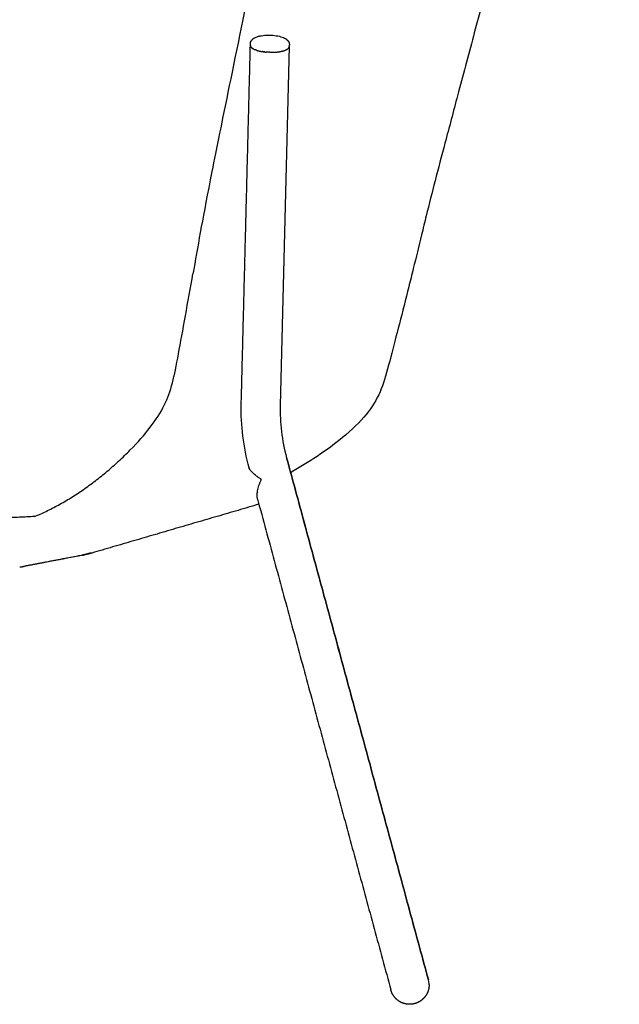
# Model space of a CAD drawing. Header units: millimetres. Extents: x 847 to 2889, y 2747 to 4819.
# Tile 23 of 26: x 1282 to 1590, y 4024 to 4530. Entities that reach past the tile are written whole.
import ezdxf

# ---------------------------------------------------------------- set-up
doc = ezdxf.new("R2010")
doc.units = ezdxf.units.MM
doc.header["$MEASUREMENT"] = 0
for name, color, linetype, true_color in [('2DVýkres', 18, 'Continuous', 0x000000), ('2DVýkres$viditelné$tečné', 18, 'Continuous', 0x000000), ('2DVýkres$viditelné$čáry', 18, 'Continuous', 0x000000)]:
    doc.layers.add(name, color=color, linetype=linetype, true_color=true_color)

msp = doc.modelspace()

# ---------------------------------------------------------------- linework, layer by layer
at = {"layer": '2DVýkres'}
for points in [[(1420.66, 4516.56), (1415.96, 4331.99)], [(1492.5, 4034.66), (1492.16, 4036.74)], [(1492.52, 4034.03), (1492.5, 4034.66)]]:
    msp.add_lwpolyline(points, dxfattribs=at)
at = {"layer": '2DVýkres$viditelné$tečné'}
for points, knots in [([(1435.49, 4721.56), (1427.68, 4682.66), (1399.85, 4544.85), (1378.31, 4441), (1374.01, 4415.93), (1371.27, 4400.46), (1371.13, 4399.67)], [-1, -1, -1, -1, -0.9, -0.8, -0.7, -0.6946984, -0.6946984, -0.6946984, -0.6946984]), ([(1289.62, 4274.89), (1291.63, 4275.7), (1295.8, 4277.56), (1302.06, 4280.79), (1307.33, 4283.86), (1311.55, 4286.54), (1315.78, 4289.39), (1321.01, 4293.21), (1327.07, 4298.1), (1333.08, 4303.38), (1336.96, 4307.13), (1338.92, 4309.12), (1346.6, 4316.92), (1358.71, 4332.42), (1362.76, 4353.19), (1368.64, 4385.65), (1371.13, 4399.67)], [0, 0, 0, 0, 6.524111, 13.675326, 21.118307, 24.849635, 28.658732, 36.417956, 44.253163, 52.026905, 60.422538, 60.422538, 60.422538, 60.522538, 60.622538, 60.717237, 60.717237, 60.717237, 60.717237]), ([(1289.62, 4274.89), (1288.34, 4274.81), (1285.77, 4274.67), (1280.45, 4274.42), (1273.7, 4274.2), (1264.83, 4274.05), (1256.11, 4274.02), (1246.97, 4274.04), (1239.59, 4274.09), (1232.01, 4274.15), (1224.61, 4274.21), (1209.37, 4274.34), (1191.1, 4274.49), (1164.89, 4274.7), (1148.19, 4274.82), (1137.31, 4274.88), (1104.33, 4275.05), (1064.95, 4275.06), (1031.35, 4276.8), (1023.86, 4277.28)], [0, 0, 0, 0, 3.844795, 7.71316, 15.978071, 24.090672, 34.336694, 42.132744, 51.50963, 56.492029, 64.872447, 73.702908, 102.209593, 119.688867, 152.328747, 152.328747, 152.328747, 152.453747, 152.49172, 152.49172, 152.49172, 152.49172])]:
    msp.add_open_spline(points, degree=3, knots=knots, dxfattribs=at)
for points, weights in [([(1400.69, 4518.08), (1400.69, 4518.08), (1400.69, 4518.07)], [0.879617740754, 0.879880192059, 0.880145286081]), ([(1318.06, 4255.96), (1316.12, 4255.39), (1314.13, 4255.01)], [1, 0.998840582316, 1]), ([(1314.13, 4255.01), (1314.5, 4255), (1314.86, 4255.07)], [1, 0.99327864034, 1]), ([(1314.79, 4255.05), (1314.75, 4255.04), (1314.71, 4255.04)], [0.953985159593, 0.956378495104, 0.958828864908]), ([(1314.95, 4255.08), (1314.89, 4255.07), (1314.83, 4255.06)], [1, 0.999798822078, 1]), ([(1319.08, 4256.08), (1318.58, 4255.94), (1318.06, 4255.96)], [1, 0.986488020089, 1])]:
    msp.add_rational_spline(points, weights, degree=2, dxfattribs=at)
at = {"layer": '2DVýkres$viditelné$čáry'}
for points, knots in [([(1574.47, 4818.7), (1575.7, 4818.77), (1577.49, 4818.75), (1579.96, 4818.5), (1581.65, 4818.22), (1583.2, 4817.9), (1585.05, 4817.45), (1587.16, 4816.96), (1589.31, 4816.21), (1590.32, 4814.75), (1590.34, 4812.87), (1590.02, 4810.19), (1588.9, 4804.95), (1587.16, 4797.83), (1584.69, 4788.16), (1579.99, 4769.92), (1573.18, 4743.71), (1564.19, 4708.96), (1553.06, 4666.07), (1539.27, 4612.96), (1526.06, 4562.44), (1515.21, 4521.44), (1507.72, 4493.28), (1501.12, 4468.52), (1495.7, 4447.95), (1491.71, 4432.24), (1488.01, 4417.18), (1485.08, 4404.97), (1482.86, 4396.05), (1482.07, 4392.92)], [0, 0, 0, 0, 3.691946, 5.369431, 7.429779, 8.836404, 10.11573, 13.14649, 15.365158, 16.812924, 18.183483, 20.845807, 24.977042, 34.16741, 42.923021, 54.8601, 90.721903, 124.119949, 162.579894, 223.631131, 288.735804, 319.242102, 350.854299, 376.152668, 396.135654, 414.661885, 424.762296, 442.659287, 452.339349, 452.339349, 452.339349, 452.339349]), ([(1400.69, 4518.01), (1400.7, 4518.49), (1400.83, 4518.94), (1401.27, 4519.75), (1401.57, 4520.09), (1401.91, 4520.37), (1401.94, 4520.4), (1401.96, 4520.42), (1401.99, 4520.44), (1402.13, 4520.55), (1402.44, 4520.78), (1403.15, 4521.17), (1404.22, 4521.6), (1405.66, 4521.98), (1406.72, 4522.14), (1407.26, 4522.21), (1408.28, 4522.33), (1409.35, 4522.38), (1411.63, 4522.35), (1412.8, 4522.26), (1413.92, 4522.09), (1415.05, 4521.92), (1416.08, 4521.68), (1417.43, 4521.21), (1417.84, 4521.04), (1418.56, 4520.67), (1418.89, 4520.48), (1419.18, 4520.26)], [0, 0, 0, 0, 1.87499, 1.87499, 3.799463, 3.799463, 3.799463, 3.953493, 3.953493, 3.953493, 4.489661, 5.105368, 6.37154, 7.933964, 9.576881, 9.576881, 9.576881, 12.863758, 12.863758, 16.422424, 16.422424, 16.422424, 20.031537, 20.031537, 21.781736, 21.781736, 23.365167, 23.365167, 23.365167, 23.365167]), ([(1482.07, 4392.92), (1478.9, 4380.31), (1475.43, 4366.96), (1472.83, 4356.99), (1469.73, 4345.07), (1467.88, 4337.97), (1462.41, 4330.3), (1456.94, 4322.63), (1447.84, 4314.4), (1434.9, 4305.78), (1430.72, 4303), (1426.15, 4300.18), (1421.36, 4297.42)], [4.87214, 4.87214, 4.87214, 4.87214, 42.154245, 42.154245, 42.154245, 71.231088, 71.231088, 71.231088, 108.465001, 108.465001, 108.465001, 124.690849, 124.690849, 124.690849, 124.690849]), ([(1399.97, 4299.86), (1398.54, 4305.14), (1397.47, 4310.62), (1396.11, 4321.68), (1395.83, 4327.17), (1395.96, 4332.5)], [0, 0, 0, 0, 16.748218, 16.748218, 33.495973, 33.495973, 33.495973, 33.495973]), ([(1415.96, 4331.99), (1415.85, 4327.69), (1416.08, 4323.15), (1417.2, 4314.01), (1418.09, 4309.45), (1419.27, 4305.1)], [0.026781, 0.026781, 0.026781, 0.026781, 13.893489, 13.893489, 27.810219, 27.810219, 27.810219, 27.810219]), ([(1406.32, 4293.91), (1405.89, 4294.2), (1405.05, 4294.78), (1403.89, 4295.63), (1402.86, 4296.45), (1401.98, 4297.22), (1401.24, 4297.95), (1400.65, 4298.61), (1400.28, 4299.13), (1400.09, 4299.51), (1400.02, 4299.69), (1400, 4299.77)], [0, 0, 0, 0, 1.569344, 3.050751, 4.321063, 5.520564, 6.55611, 7.447312, 8.163051, 8.471484, 8.724207, 8.724207, 8.724207, 8.724207]), ([(1404.32, 4283.85), (1404.25, 4284.13), (1404.14, 4284.75), (1404.09, 4285.76), (1404.17, 4286.89), (1404.36, 4288.12), (1404.66, 4289.42), (1405.07, 4290.8), (1405.58, 4292.2), (1405.97, 4293.14), (1406.18, 4293.6)], [0, 0, 0, 0, 0.876643, 1.891834, 3.034293, 4.24439, 5.635285, 7.045257, 8.556564, 10.094299, 10.094299, 10.094299, 10.094299])]:
    msp.add_open_spline(points, degree=3, knots=knots, dxfattribs=at)
for points in [[(1395.96, 4332.52), (1398.31, 4424.77), (1400.66, 4517.02)], [(1400.66, 4517.07), (1400.68, 4517.53), (1400.69, 4517.99)], [(1420.68, 4517.48), (1420.67, 4517.02), (1420.66, 4516.56)], [(1371.11, 4399.67), (1371.12, 4399.67), (1371.13, 4399.67)], [(1492.16, 4036.74), (1455.72, 4170.92), (1419.27, 4305.1)], [(1419.28, 4305.08), (1455.72, 4170.91), (1492.16, 4036.74)], [(1399.97, 4299.86), (1399.98, 4299.83), (1399.99, 4299.81)], [(1399.97, 4299.86), (1399.99, 4299.81), (1400, 4299.77)], [(1404.32, 4283.85), (1404.34, 4283.8), (1404.35, 4283.75)], [(1404.35, 4283.75), (1438.6, 4157.62), (1472.86, 4031.5)], [(1405.04, 4281.2), (1362.06, 4268.64), (1319.08, 4256.08)], [(1314.83, 4255.06), (1304.8, 4253.15), (1294.77, 4251.25)], [(1314.83, 4255.06), (1304.83, 4253.16), (1294.83, 4251.26)], [(1294.71, 4251.23), (1289.34, 4250.21), (1283.97, 4249.19)]]:
    msp.add_open_spline(points, degree=2, dxfattribs=at)
for points, weights in [([(1400.66, 4517.07), (1400.66, 4517.06), (1400.66, 4517.05)], [0.882979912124, 0.883299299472, 0.883622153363]), ([(1400.66, 4517.04), (1400.66, 4517.05), (1400.66, 4517.05)], [1, 0.999090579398, 0.998186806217]), ([(1400.66, 4517.04), (1400.66, 4517.03), (1400.66, 4517.01)], [0.884355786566, 0.885036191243, 0.885731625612]), ([(1400.66, 4517), (1400.66, 4517.01), (1400.66, 4517.01)], [0.995459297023, 0.996064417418, 0.996672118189]), ([(1400.66, 4517), (1400.66, 4516.99), (1400.67, 4516.97)], [0.886246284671, 0.887069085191, 0.887912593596]), ([(1400.67, 4517.11), (1400.67, 4517.12), (1400.67, 4517.14)], [0.990990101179, 0.989548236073, 0.988121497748]), ([(1400.67, 4516.97), (1400.67, 4516.95), (1400.67, 4516.93)], [0.888206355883, 0.889172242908, 0.890165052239]), ([(1400.67, 4516.97), (1400.67, 4516.97), (1400.67, 4516.97)], [0.990990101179, 0.991317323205, 0.991645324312]), ([(1400.67, 4516.89), (1400.67, 4516.91), (1400.67, 4516.93)], [0.982266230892, 0.984486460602, 0.986744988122]), ([(1400.67, 4516.89), (1400.67, 4516.89), (1400.67, 4516.89)], [0.892340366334, 0.892414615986, 0.892489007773]), ([(1400.68, 4516.86), (1400.68, 4516.88), (1400.67, 4516.89)], [0.978011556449, 0.979974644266, 0.981968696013]), ([(1400.68, 4516.86), (1400.68, 4516.86), (1400.68, 4516.85)], [0.894516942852, 0.894700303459, 0.894884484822]), ([(1400.69, 4516.82), (1400.68, 4516.84), (1400.68, 4516.85)], [0.973828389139, 0.975558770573, 0.977314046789]), ([(1400.69, 4516.82), (1400.69, 4516.82), (1400.69, 4516.81)], [0.896768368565, 0.89705894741, 0.897351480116]), ([(1400.69, 4516.78), (1400.69, 4516.8), (1400.69, 4516.81)], [0.969716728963, 0.971237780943, 0.972778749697]), ([(1400.69, 4516.78), (1400.7, 4516.78), (1400.7, 4516.77)], [0.899096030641, 0.89949129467, 0.899889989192]), ([(1400.7, 4516.75), (1400.7, 4516.76), (1400.7, 4516.77)], [0.96567657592, 0.967010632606, 0.968360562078]), ([(1400.7, 4516.75), (1400.71, 4516.74), (1400.71, 4516.73)], [0.901501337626, 0.901998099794, 0.902500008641]), ([(1400.71, 4516.71), (1400.71, 4516.72), (1400.71, 4516.73)], [0.961707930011, 0.96287629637, 0.964057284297]), ([(1400.71, 4516.71), (1400.72, 4516.7), (1400.72, 4516.69)], [0.903985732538, 0.904580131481, 0.90518153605]), ([(1400.73, 4516.67), (1400.72, 4516.68), (1400.72, 4516.69)], [0.957810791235, 0.958833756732, 0.959866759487]), ([(1400.73, 4516.67), (1400.73, 4516.66), (1400.73, 4516.65)], [0.906550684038, 0.907238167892, 0.907934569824]), ([(1400.74, 4516.63), (1400.74, 4516.64), (1400.73, 4516.65)], [0.953985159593, 0.954882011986, 0.955786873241]), ([(1400.74, 4516.63), (1400.75, 4516.62), (1400.75, 4516.61)], [0.909197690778, 0.909972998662, 0.910759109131]), ([(1400.76, 4516.6), (1400.75, 4516.6), (1400.75, 4516.61)], [0.950231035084, 0.951020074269, 0.951815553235]), ([(1400.76, 4516.6), (1400.76, 4516.58), (1400.77, 4516.57)], [0.911928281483, 0.912785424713, 0.913655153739]), ([(1400.77, 4516.56), (1400.77, 4516.57), (1400.77, 4516.57)], [0.946548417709, 0.947246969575, 0.947950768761]), ([(1400.77, 4516.56), (1400.78, 4516.55), (1400.78, 4516.53)], [0.914744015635, 0.915676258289, 0.916622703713]), ([(1400.79, 4516.52), (1400.79, 4516.53), (1400.78, 4516.53)], [0.942937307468, 0.943561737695, 0.944190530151]), ([(1400.79, 4516.52), (1400.8, 4516.51), (1400.8, 4516.49)], [0.91764648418, 0.918646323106, 0.919661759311]), ([(1400.81, 4516.48), (1400.81, 4516.49), (1400.8, 4516.49)], [0.939397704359, 0.939963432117, 0.940532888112]), ([(1400.81, 4516.48), (1400.82, 4516.47), (1400.82, 4516.46)], [0.920637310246, 0.921696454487, 0.922772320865]), ([(1400.83, 4516.44), (1400.83, 4516.45), (1400.82, 4516.46)], [0.935929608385, 0.936451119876, 0.936975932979]), ([(1400.83, 4516.44), (1400.84, 4516.43), (1400.85, 4516.42)], [0.923718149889, 0.924827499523, 0.925954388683]), ([(1400.85, 4516.41), (1400.85, 4516.41), (1400.85, 4516.42)], [0.932533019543, 0.933023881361, 0.933517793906]), ([(1400.85, 4516.41), (1400.86, 4516.39), (1400.87, 4516.38)], [0.926890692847, 0.928040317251, 0.929207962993]), ([(1400.88, 4516.37), (1400.87, 4516.37), (1400.87, 4516.38)], [0.929207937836, 0.929680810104, 0.930156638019]), ([(1400.88, 4516.37), (1400.88, 4516.35), (1400.89, 4516.34)], [0.930156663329, 0.931335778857, 0.932533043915]), ([(1400.9, 4516.33), (1400.9, 4516.33), (1400.89, 4516.34)], [0.925954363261, 0.926421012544, 0.926890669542]), ([(1400.9, 4516.33), (1400.91, 4516.32), (1400.92, 4516.3)], [0.93351782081, 0.934714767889, 0.935929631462]), ([(1400.93, 4516.29), (1400.92, 4516.3), (1400.92, 4516.3)], [0.922772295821, 0.923243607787, 0.92371812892]), ([(1400.93, 4516.29), (1400.94, 4516.28), (1400.95, 4516.26)], [0.936975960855, 0.938178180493, 0.939397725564]), ([(1400.96, 4516.25), (1400.95, 4516.26), (1400.95, 4516.26)], [0.919661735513, 0.920147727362, 0.920637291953]), ([(1400.96, 4516.25), (1400.97, 4516.24), (1400.98, 4516.23)], [0.940532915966, 0.941726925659, 0.942937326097]), ([(1400.99, 4516.21), (1400.98, 4516.22), (1400.98, 4516.23)], [0.91662268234, 0.917132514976, 0.917646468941]), ([(1400.99, 4516.21), (1401, 4516.2), (1401.01, 4516.19)], [0.944190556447, 0.945361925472, 0.946548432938]), ([(1401.02, 4516.17), (1401.01, 4516.18), (1401.01, 4516.19)], [0.9136551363, 0.914197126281, 0.914744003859]), ([(1401.02, 4516.17), (1401.03, 4516.16), (1401.04, 4516.15)], [0.947950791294, 0.949084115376, 0.950231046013]), ([(1401.05, 4516.14), (1401.04, 4516.14), (1401.04, 4516.15)], [0.910759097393, 0.911340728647, 0.911928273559]), ([(1401.05, 4516.14), (1401.06, 4516.13), (1401.07, 4516.11)], [0.951815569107, 0.95289444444, 0.953985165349]), ([(1401.08, 4516.1), (1401.08, 4516.11), (1401.07, 4516.11)], [0.90793456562, 0.908562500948, 0.909197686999]), ([(1401.08, 4516.1), (1401.09, 4516.09), (1401.1, 4516.08)], [0.955786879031, 0.956793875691, 0.957810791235]), ([(1401.12, 4516.06), (1401.11, 4516.07), (1401.1, 4516.08)], [0.90518154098, 0.905861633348, 0.906550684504]), ([(1401.12, 4516.06), (1401.13, 4516.05), (1401.14, 4516.04)], [0.95986675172, 0.960783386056, 0.961707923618]), ([(1401.16, 4516.02), (1401.15, 4516.03), (1401.14, 4516.04)], [0.902500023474, 0.903237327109, 0.903985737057]), ([(1401.16, 4516.02), (1401.16, 4516.01), (1401.17, 4516)], [0.964057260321, 0.964863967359, 0.965676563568]), ([(1401.2, 4515.98), (1401.18, 4515.99), (1401.17, 4516)], [0.899890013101, 0.900688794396, 0.90150134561]), ([(1401.2, 4515.98), (1401.2, 4515.97), (1401.21, 4515.97)], [0.9683605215, 0.969036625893, 0.969716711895]), ([(1401.24, 4515.94), (1401.22, 4515.96), (1401.21, 4515.97)], [0.897351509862, 0.898215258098, 0.899096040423]), ([(1401.24, 4515.94), (1401.24, 4515.94), (1401.25, 4515.93)], [0.972778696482, 0.973302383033, 0.97382836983]), ([(1401.28, 4515.9), (1401.26, 4515.92), (1401.25, 4515.93)], [0.894884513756, 0.895815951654, 0.89676838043]), ([(1401.28, 4515.9), (1401.28, 4515.9), (1401.28, 4515.9)], [0.977313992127, 0.977662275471, 0.978011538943]), ([(1401.32, 4515.86), (1401.3, 4515.88), (1401.28, 4515.9)], [0.892489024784, 0.893490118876, 0.894516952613]), ([(1401.32, 4515.86), (1401.36, 4515.83), (1401.41, 4515.79)], [1, 0.999867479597, 1]), ([(1401.41, 4515.79), (1401.43, 4515.77), (1401.45, 4515.76)], [0.991645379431, 0.993539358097, 0.995459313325]), ([(1401.41, 4515.79), (1401.41, 4515.79), (1401.41, 4515.79)], [0.88791256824, 0.88805914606, 0.888206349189]), ([(1401.46, 4515.75), (1401.45, 4515.75), (1401.45, 4515.76)], [0.885731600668, 0.88598791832, 0.886246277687]), ([(1401.46, 4515.75), (1401.48, 4515.74), (1401.49, 4515.72)], [0.996672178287, 0.998326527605, 1]), ([(1401.51, 4515.71), (1401.5, 4515.72), (1401.49, 4515.72)], [0.88362214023, 0.883986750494, 0.884355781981]), ([(1401.51, 4515.71), (1401.52, 4515.7), (1401.54, 4515.69)], [0.998186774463, 0.996816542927, 0.995459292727]), ([(1401.56, 4515.67), (1401.55, 4515.68), (1401.54, 4515.69)], [0.881584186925, 0.88205089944, 0.882525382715]), ([(1401.56, 4515.67), (1401.57, 4515.66), (1401.58, 4515.66)], [0.99310175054, 0.992041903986, 0.990990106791]), ([(1401.61, 4515.63), (1401.6, 4515.64), (1401.58, 4515.66)], [0.879617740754, 0.880176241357, 0.880746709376]), ([(1401.61, 4515.63), (1401.62, 4515.63), (1401.63, 4515.62)], [0.988121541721, 0.987354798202, 0.98659242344]), ([(1401.67, 4515.6), (1401.65, 4515.61), (1401.63, 4515.62)], [0.877722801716, 0.878363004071, 0.879020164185]), ([(1401.67, 4515.6), (1401.67, 4515.59), (1401.68, 4515.59)], [0.98324533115, 0.982754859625, 0.982266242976]), ([(1401.72, 4515.56), (1401.7, 4515.57), (1401.68, 4515.59)], [0.875899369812, 0.87661141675, 0.877346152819]), ([(1401.72, 4515.56), (1401.74, 4515.55), (1401.75, 4515.54)], [0.978472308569, 0.977173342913, 0.975887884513]), ([(1401.81, 4515.5), (1401.78, 4515.52), (1401.75, 4515.54)], [0.873385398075, 0.874141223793, 0.874925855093]), ([(1401.81, 4515.5), (1401.82, 4515.49), (1401.83, 4515.49)], [0.971741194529, 0.970724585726, 0.969716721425]), ([(1419.01, 4514.83), (1420.38, 4515.48), (1420.61, 4516.29)], [0.862457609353, 0.885021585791, 0.964764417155]), ([(1420.61, 4516.29), (1420.62, 4516.29), (1420.62, 4516.29)], [0.870858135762, 0.871020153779, 0.871183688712]), ([(1420.62, 4516.29), (1420.62, 4516.31), (1420.63, 4516.33)], [0.96567657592, 0.967440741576, 0.96923266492]), ([(1420.63, 4516.33), (1420.64, 4516.37), (1420.64, 4516.41)], [1, 0.999288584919, 1]), ([(1420.64, 4516.41), (1420.65, 4516.47), (1420.66, 4516.53)], [1, 0.998343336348, 1]), ([(1420.66, 4516.55), (1420.66, 4516.55), (1420.66, 4516.56)], [0.995459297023, 0.996024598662, 0.996592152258]), ([(1420.66, 4516.53), (1420.66, 4516.54), (1420.66, 4516.55)], [0.881584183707, 0.882050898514, 0.882525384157]), ([(1401.84, 4515.48), (1401.84, 4515.48), (1401.83, 4515.49)], [0.872467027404, 0.872555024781, 0.872643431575]), ([(1401.84, 4515.48), (1401.86, 4515.47), (1401.89, 4515.45)], [0.969232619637, 0.967440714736, 0.965676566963]), ([(1401.9, 4515.44), (1401.89, 4515.45), (1401.89, 4515.45)], [0.8708581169, 0.871020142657, 0.871183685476]), ([(1401.9, 4515.44), (1401.92, 4515.43), (1401.94, 4515.42)], [0.964764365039, 0.963225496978, 0.961707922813]), ([(1401.96, 4515.41), (1401.95, 4515.41), (1401.94, 4515.42)], [0.86932071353, 0.869547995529, 0.869778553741]), ([(1401.96, 4515.41), (1401.98, 4515.4), (1402, 4515.38)], [0.960396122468, 0.959095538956, 0.957810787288]), ([(1402.02, 4515.37), (1402.01, 4515.38), (1402, 4515.38)], [0.867854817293, 0.868138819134, 0.868428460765]), ([(1402.02, 4515.37), (1402.04, 4515.36), (1402.06, 4515.35)], [0.956127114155, 0.955050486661, 0.953985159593]), ([(1402.09, 4515.33), (1402.07, 4515.34), (1402.06, 4515.35)], [0.86646042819, 0.866792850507, 0.867133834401]), ([(1402.09, 4515.33), (1402.1, 4515.32), (1402.12, 4515.32)], [0.951956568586, 0.951089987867, 0.950231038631]), ([(1402.16, 4515.3), (1402.14, 4515.31), (1402.12, 4515.32)], [0.86513754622, 0.86551032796, 0.865895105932]), ([(1402.16, 4515.3), (1402.17, 4515.29), (1402.18, 4515.28)], [0.947883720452, 0.947213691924, 0.946548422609]), ([(1402.22, 4515.26), (1402.2, 4515.27), (1402.18, 4515.28)], [0.863886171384, 0.864291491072, 0.864712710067]), ([(1402.22, 4515.26), (1402.23, 4515.25), (1402.24, 4515.25)], [0.943907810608, 0.943421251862, 0.942937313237]), ([(1402.29, 4515.22), (1402.27, 4515.24), (1402.24, 4515.25)], [0.862706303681, 0.863136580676, 0.863587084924]), ([(1402.29, 4515.22), (1402.3, 4515.22), (1402.3, 4515.22)], [0.940028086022, 0.939712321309, 0.939397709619]), ([(1402.36, 4515.19), (1402.33, 4515.2), (1402.3, 4515.22)], [0.861597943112, 0.862045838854, 0.862518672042]), ([(1402.36, 4515.19), (1402.47, 4515.13), (1402.57, 4515.08)], [1, 0.999892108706, 1]), ([(1402.58, 4515.08), (1402.58, 4515.08), (1402.57, 4515.08)], [0.858701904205, 0.858763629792, 0.858826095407]), ([(1402.58, 4515.08), (1402.61, 4515.06), (1402.64, 4515.05)], [0.925456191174, 0.924101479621, 0.922772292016]), ([(1402.66, 4515.04), (1402.65, 4515.05), (1402.64, 4515.05)], [0.85787957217, 0.857964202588, 0.858050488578]), ([(1402.66, 4515.04), (1402.69, 4515.03), (1402.72, 4515.02)], [0.922046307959, 0.920843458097, 0.919661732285]), ([(1402.74, 4515.01), (1402.73, 4515.01), (1402.72, 4515.02)], [0.857128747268, 0.857230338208, 0.857334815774]), ([(1402.74, 4515.01), (1402.76, 4515), (1402.79, 4514.98)], [0.918728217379, 0.917666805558, 0.916622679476]), ([(1402.82, 4514.97), (1402.8, 4514.98), (1402.79, 4514.98)], [0.8564494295, 0.856562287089, 0.856679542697]), ([(1402.82, 4514.97), (1402.84, 4514.96), (1402.87, 4514.95)], [0.915501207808, 0.914571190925, 0.9136551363]), ([(1402.9, 4514.94), (1402.88, 4514.94), (1402.87, 4514.95)], [0.855841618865, 0.855960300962, 0.856085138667]), ([(1402.9, 4514.94), (1402.92, 4514.93), (1402.94, 4514.92)], [0.912364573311, 0.911556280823, 0.910759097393]), ([(1402.98, 4514.9), (1402.96, 4514.91), (1402.94, 4514.92)], [0.855305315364, 0.855424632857, 0.855552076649]), ([(1402.98, 4514.9), (1403, 4514.9), (1403.02, 4514.89)], [0.909317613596, 0.908621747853, 0.90793456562]), ([(1403.06, 4514.87), (1403.04, 4514.88), (1403.02, 4514.89)], [0.854840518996, 0.85495553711, 0.855080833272]), ([(1403.06, 4514.87), (1403.08, 4514.86), (1403.1, 4514.86)], [0.906359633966, 0.905767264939, 0.90518154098]), ([(1403.15, 4514.84), (1403.12, 4514.85), (1403.1, 4514.86)], [0.854447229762, 0.854553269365, 0.854671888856]), ([(1403.15, 4514.84), (1403.16, 4514.83), (1403.18, 4514.82)], [0.903489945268, 0.902992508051, 0.902500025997]), ([(1403.24, 4514.8), (1403.21, 4514.81), (1403.18, 4514.82)], [0.854125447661, 0.854218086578, 0.854325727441]), ([(1403.24, 4514.8), (1403.25, 4514.8), (1403.26, 4514.79)], [0.900707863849, 0.90029715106, 0.899890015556]), ([(1403.32, 4514.77), (1403.29, 4514.78), (1403.26, 4514.79)], [0.853875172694, 0.853950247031, 0.854042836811]), ([(1403.32, 4514.77), (1403.33, 4514.76), (1403.34, 4514.76)], [0.898012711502, 0.897680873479, 0.897351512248]), ([(1403.41, 4514.74), (1403.38, 4514.75), (1403.34, 4514.76)], [0.85369640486, 0.853750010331, 0.853823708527]), ([(1403.41, 4514.74), (1403.42, 4514.73), (1403.43, 4514.73)], [0.895403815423, 0.895143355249, 0.894884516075]), ([(1403.5, 4514.7), (1403.46, 4514.72), (1403.43, 4514.73)], [0.85358914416, 0.853617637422, 0.853668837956]), ([(1403.5, 4514.7), (1403.51, 4514.7), (1403.51, 4514.7)], [0.892880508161, 0.892684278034, 0.892489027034]), ([(1403.59, 4514.67), (1403.55, 4514.68), (1403.51, 4514.7)], [0.853553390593, 0.853553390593, 0.853578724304]), ([(1403.59, 4514.67), (1403.6, 4514.67), (1403.6, 4514.67)], [0.890442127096, 0.890303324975, 0.890165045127]), ([(1403.68, 4514.64), (1403.64, 4514.65), (1403.6, 4514.67)], [0.85358914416, 0.853557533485, 0.853553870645]), ([(1403.68, 4514.64), (1403.69, 4514.64), (1403.69, 4514.64)], [0.88808801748, 0.888000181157, 0.88791256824]), ([(1403.78, 4514.61), (1403.73, 4514.62), (1403.69, 4514.64)], [0.85369640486, 0.8536303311, 0.853594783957]), ([(1403.78, 4514.61), (1404.06, 4514.51), (1404.35, 4514.43)], [1, 0.999799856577, 1]), ([(1404.36, 4514.43), (1404.35, 4514.43), (1404.35, 4514.43)], [0.855841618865, 0.855803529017, 0.855766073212]), ([(1404.36, 4514.43), (1404.4, 4514.42), (1404.44, 4514.4)], [0.8739146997, 0.873177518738, 0.872467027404]), ([(1404.46, 4514.4), (1404.45, 4514.4), (1404.44, 4514.4)], [0.8564494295, 0.856400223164, 0.856351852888]), ([(1404.46, 4514.4), (1404.5, 4514.39), (1404.54, 4514.38)], [0.872211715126, 0.871522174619, 0.8708581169]), ([(1404.56, 4514.37), (1404.55, 4514.37), (1404.54, 4514.38)], [0.857128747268, 0.857067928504, 0.8570081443]), ([(1404.56, 4514.37), (1404.6, 4514.36), (1404.65, 4514.35)], [0.87058731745, 0.869941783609, 0.86932071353]), ([(1404.66, 4514.34), (1404.65, 4514.35), (1404.65, 4514.35)], [0.85787957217, 0.857806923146, 0.857735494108]), ([(1404.66, 4514.34), (1404.71, 4514.33), (1404.75, 4514.32)], [0.869040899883, 0.868436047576, 0.867854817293]), ([(1404.77, 4514.32), (1404.76, 4514.32), (1404.75, 4514.32)], [0.858701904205, 0.858617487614, 0.858534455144]), ([(1404.77, 4514.32), (1404.81, 4514.31), (1404.85, 4514.3)], [0.867571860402, 0.86700466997, 0.86646042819]), ([(1404.87, 4514.29), (1404.86, 4514.29), (1404.85, 4514.3)], [0.859595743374, 0.859499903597, 0.859405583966]), ([(1404.87, 4514.29), (1404.91, 4514.28), (1404.95, 4514.27)], [0.866179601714, 0.865647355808, 0.86513754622]), ([(1404.98, 4514.26), (1404.97, 4514.27), (1404.95, 4514.27)], [0.860561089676, 0.860454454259, 0.860349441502]), ([(1404.98, 4514.26), (1405.02, 4514.25), (1405.06, 4514.24)], [0.864863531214, 0.864363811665, 0.863886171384]), ([(1405.08, 4514.24), (1405.07, 4514.24), (1405.06, 4514.24)], [0.861597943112, 0.861481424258, 0.861366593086]), ([(1405.08, 4514.24), (1405.12, 4514.23), (1405.17, 4514.22)], [0.863623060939, 0.863153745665, 0.862706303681]), ([(1405.19, 4514.21), (1405.18, 4514.22), (1405.17, 4514.22)], [0.862706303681, 0.862581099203, 0.862457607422]), ([(1405.19, 4514.21), (1405.23, 4514.2), (1405.27, 4514.19)], [0.862457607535, 0.862016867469, 0.861597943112]), ([(1405.3, 4514.19), (1405.29, 4514.19), (1405.27, 4514.19)], [0.863886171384, 0.863753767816, 0.863623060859]), ([(1405.3, 4514.19), (1405.34, 4514.18), (1405.38, 4514.17)], [0.86136659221, 0.860952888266, 0.860561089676]), ([(1405.41, 4514.16), (1405.39, 4514.17), (1405.38, 4514.17)], [0.86513754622, 0.864999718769, 0.864863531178]), ([(1405.41, 4514.16), (1405.45, 4514.15), (1405.49, 4514.14)], [0.860349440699, 0.859961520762, 0.859595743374]), ([(1405.51, 4514.14), (1405.5, 4514.14), (1405.49, 4514.14)], [0.86646042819, 0.866319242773, 0.866179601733]), ([(1405.51, 4514.14), (1405.56, 4514.13), (1405.6, 4514.12)], [0.859405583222, 0.85904247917, 0.858701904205]), ([(1405.62, 4514.11), (1405.61, 4514.12), (1405.6, 4514.12)], [0.867854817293, 0.867712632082, 0.86757186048]), ([(1405.62, 4514.11), (1405.67, 4514.11), (1405.71, 4514.1)], [0.858534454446, 0.858195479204, 0.85787957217]), ([(1405.73, 4514.09), (1405.72, 4514.09), (1405.71, 4514.1)], [0.86932071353, 0.869180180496, 0.869040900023]), ([(1405.73, 4514.09), (1405.78, 4514.08), (1405.83, 4514.07)], [0.857735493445, 0.857420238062, 0.857128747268]), ([(1405.85, 4514.07), (1405.84, 4514.07), (1405.83, 4514.07)], [0.8708581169, 0.870722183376, 0.870587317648]), ([(1405.85, 4514.07), (1405.89, 4514.06), (1405.94, 4514.05)], [0.857008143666, 0.856716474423, 0.8564494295]), ([(1405.96, 4514.05), (1405.95, 4514.05), (1405.94, 4514.05)], [0.872467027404, 0.872338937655, 0.872211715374]), ([(1405.96, 4514.05), (1406.01, 4514.04), (1406.05, 4514.03)], [0.856351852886, 0.856083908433, 0.855841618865]), ([(1406.07, 4514.03), (1406.06, 4514.03), (1406.05, 4514.03)], [0.874147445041, 0.874030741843, 0.873914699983]), ([(1406.07, 4514.03), (1406.12, 4514.02), (1406.17, 4514.01)], [0.855766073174, 0.855522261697, 0.855305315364]), ([(1406.18, 4514), (1406.18, 4514.01), (1406.17, 4514.01)], [0.875899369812, 0.875797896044, 0.875696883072]), ([(1406.18, 4514), (1406.23, 4513.99), (1406.28, 4513.99)], [0.855250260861, 0.855031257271, 0.854840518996]), ([(1406.29, 4513.98), (1406.29, 4513.98), (1406.28, 4513.99)], [0.877722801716, 0.877640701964, 0.877558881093]), ([(1406.29, 4513.98), (1406.35, 4513.97), (1406.4, 4513.96)], [0.854803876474, 0.854610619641, 0.854447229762]), ([(1406.41, 4513.96), (1406.4, 4513.96), (1406.4, 4513.96)], [0.879617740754, 0.87955946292, 0.879501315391]), ([(1406.41, 4513.96), (1406.52, 4513.94), (1406.64, 4513.92)], [1, 0.999988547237, 1]), ([(1406.75, 4513.91), (1406.69, 4513.91), (1406.64, 4513.92)], [0.885731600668, 0.884658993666, 0.88362214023]), ([(1406.75, 4513.91), (1406.75, 4513.91), (1406.76, 4513.9)], [0.853701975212, 0.853699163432, 0.85369640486]), ([(1407.33, 4513.82), (1407.04, 4513.86), (1406.76, 4513.9)], [1, 0.999936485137, 1]), ([(1407.33, 4513.82), (1407.34, 4513.82), (1407.36, 4513.81)], [0.853823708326, 0.85384832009, 0.853875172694]), ([(1407.44, 4513.8), (1407.4, 4513.81), (1407.36, 4513.81)], [0.899890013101, 0.898941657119, 0.898012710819]), ([(1407.44, 4513.8), (1407.46, 4513.8), (1407.48, 4513.8)], [0.854042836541, 0.854082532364, 0.854125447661]), ([(1407.56, 4513.79), (1407.52, 4513.79), (1407.48, 4513.8)], [0.902500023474, 0.90159558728, 0.900707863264]), ([(1407.56, 4513.79), (1407.58, 4513.79), (1407.6, 4513.78)], [0.854325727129, 0.854384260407, 0.854447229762]), ([(1407.68, 4513.77), (1407.64, 4513.78), (1407.6, 4513.78)], [0.90518154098, 0.904328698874, 0.903489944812]), ([(1407.68, 4513.77), (1407.7, 4513.77), (1407.73, 4513.77)], [0.854671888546, 0.854753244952, 0.854840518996]), ([(1407.79, 4513.76), (1407.76, 4513.76), (1407.73, 4513.77)], [0.90793456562, 0.907141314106, 0.906359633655]), ([(1407.79, 4513.76), (1407.82, 4513.76), (1407.85, 4513.75)], [0.855080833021, 0.855189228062, 0.855305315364]), ([(1407.91, 4513.75), (1407.88, 4513.75), (1407.85, 4513.75)], [0.910759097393, 0.910033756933, 0.909317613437]), ([(1407.91, 4513.75), (1407.94, 4513.74), (1407.97, 4513.74)], [0.855552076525, 0.855691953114, 0.855841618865]), ([(1408.03, 4513.73), (1408, 4513.73), (1407.97, 4513.74)], [0.9136551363, 0.913006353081, 0.912364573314]), ([(1408.03, 4513.73), (1408.06, 4513.73), (1408.1, 4513.72)], [0.856085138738, 0.856261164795, 0.8564494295]), ([(1408.14, 4513.72), (1408.12, 4513.72), (1408.1, 4513.72)], [0.91662268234, 0.916059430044, 0.915501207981]), ([(1408.14, 4513.72), (1408.18, 4513.71), (1408.22, 4513.71)], [0.856679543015, 0.856896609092, 0.857128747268]), ([(1408.26, 4513.71), (1408.24, 4513.71), (1408.22, 4513.71)], [0.919661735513, 0.919193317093, 0.918728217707]), ([(1408.26, 4513.71), (1408.3, 4513.7), (1408.35, 4513.7)], [0.857334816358, 0.857598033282, 0.85787957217]), ([(1408.38, 4513.7), (1408.36, 4513.7), (1408.35, 4513.7)], [0.922772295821, 0.922408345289, 0.922046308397]), ([(1408.38, 4513.7), (1408.43, 4513.69), (1408.47, 4513.69)], [0.858050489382, 0.858365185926, 0.858701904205]), ([(1408.49, 4513.68), (1408.48, 4513.68), (1408.47, 4513.69)], [0.925954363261, 0.925704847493, 0.925456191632]), ([(1408.49, 4513.68), (1408.61, 4513.67), (1408.73, 4513.66)], [0.858826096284, 0.859629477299, 0.860555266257]), ([(1408.84, 4513.65), (1408.78, 4513.66), (1408.73, 4513.66)], [0.935929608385, 0.934213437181, 0.932533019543]), ([(1408.84, 4513.65), (1408.85, 4513.65), (1408.85, 4513.65)], [0.861507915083, 0.861552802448, 0.861597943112]), ([(1410.49, 4513.56), (1409.67, 4513.58), (1408.85, 4513.65)], [1, 0.99963386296, 1]), ([(1410.49, 4513.56), (1410.49, 4513.56), (1410.49, 4513.56)], [0.881584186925, 0.881610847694, 0.881637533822]), ([(1410.66, 4513.56), (1410.58, 4513.56), (1410.49, 4513.56)], [1, 0.996577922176, 0.993235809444]), ([(1410.66, 4513.56), (1411.69, 4513.53), (1412.71, 4513.58)], [1, 0.999420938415, 1]), ([(1416.25, 4513.99), (1416.34, 4514), (1416.44, 4514.02)], [1, 0.999984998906, 1]), ([(1416.44, 4514.02), (1417.24, 4514.19), (1417.91, 4514.41)], [0.929207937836, 0.902893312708, 0.885731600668]), ([(1417.91, 4514.41), (1418, 4514.43), (1418.08, 4514.46)], [1, 0.999968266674, 1]), ([(1418.08, 4514.46), (1418.52, 4514.61), (1418.94, 4514.8)], [1, 0.998660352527, 1]), ([(1418.94, 4514.8), (1418.95, 4514.8), (1418.96, 4514.81)], [0.861366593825, 0.861481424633, 0.861597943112]), ([(1418.96, 4514.81), (1418.99, 4514.82), (1419.01, 4514.83)], [0.863623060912, 0.863153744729, 0.862706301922]), ([(1406.18, 4293.6), (1406.25, 4293.75), (1406.32, 4293.91)], [1, 0.99998654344, 1]), ([(1318.98, 4256.05), (1316.94, 4255.46), (1314.86, 4255.07)], [1, 0.998895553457, 1]), ([(1316.42, 4255.39), (1315.68, 4255.22), (1314.92, 4255.08)], [1, 0.99985349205, 1])]:
    msp.add_rational_spline(points, weights, degree=2, dxfattribs=at)
for points, weights, degree, knots in [([(1419.24, 4520.21), (1419.36, 4520.12), (1419.47, 4520.03), (1419.58, 4519.92), (1419.85, 4519.67), (1420.09, 4519.38), (1420.49, 4518.69), (1420.62, 4518.29), (1420.67, 4517.86), (1420.68, 4517.74), (1420.68, 4517.62), (1420.68, 4517.5)], [1, 0.999265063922, 0.999265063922, 1, 1, 1, 1, 1, 1, 0.998672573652, 0.998672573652, 1], 3, [0, 0, 0, 0, 0.44538, 0.44538, 0.44538, 2.04481, 2.04481, 3.762562, 3.762562, 3.762562, 4.122671, 4.122671, 4.122671, 4.122671]), ([(1412.71, 4513.58), (1413.68, 4513.62), (1414.64, 4513.74), (1415.45, 4513.83), (1416.25, 4513.99)], [1, 0.999342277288, 1, 0.999284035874, 1], 2, [0, 0, 0, 1.939622, 1.939622, 3.561184, 3.561184, 3.561184]), ([(1282.1, 4249.01), (1283.04, 4249.01), (1283.97, 4249.19), (1283.97, 4249.19), (1283.97, 4249.19)], [1, 0.995586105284, 1, 0.99998607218, 0.999972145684], 2, [0, 0, 0, 1.879818, 1.879818, 1.880559, 1.880559, 1.880559]), ([(1485.05, 4024.42), (1483.25, 4023.95), (1481.41, 4024.16), (1479.38, 4024.38), (1477.6, 4025.39), (1475.82, 4026.39), (1474.57, 4028.02), (1473.38, 4029.58), (1472.87, 4031.47)], [1, 0.983181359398, 1, 0.979746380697, 1, 0.979746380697, 1, 0.98124015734, 1], 2, [0, 0, 0, 3.673257, 3.673257, 7.705364, 7.705364, 11.737471, 11.737471, 15.617554, 15.617554, 15.617554]), ([(1492.52, 4034.03), (1492.51, 4033.39), (1492.43, 4032.76), (1492.22, 4031.26), (1491.59, 4029.89), (1491.38, 4029.43), (1491.12, 4028.99)], [1, 0.997960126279, 1, 0.988776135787, 1, 0.998723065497, 1], 2, [0, 0, 0, 1.277674, 1.277674, 4.276997, 4.276997, 5.287821, 5.287821, 5.287821]), ([(1491.12, 4028.99), (1490.87, 4028.58), (1490.6, 4028.18), (1490.29, 4027.81), (1489.84, 4027.25), (1489.33, 4026.74), (1488.77, 4026.29), (1487.71, 4025.44), (1486.5, 4024.82), (1485.18, 4024.46), (1485.14, 4024.44), (1485.1, 4024.43), (1485.05, 4024.42)], [1, 0.998265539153, 0.998265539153, 1, 0.996152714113, 0.996152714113, 1, 0.986282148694, 0.986282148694, 1, 1, 1, 1], 3, [0, 0, 0, 0, 1.443002, 1.443002, 1.443002, 3.592698, 3.592698, 3.592698, 7.656955, 7.656955, 7.656955, 7.791789, 7.791789, 7.791789, 7.791789])]:
    msp.add_rational_spline(points, weights, degree=degree, knots=knots, dxfattribs=at)

doc.saveas('drawing.dxf')
